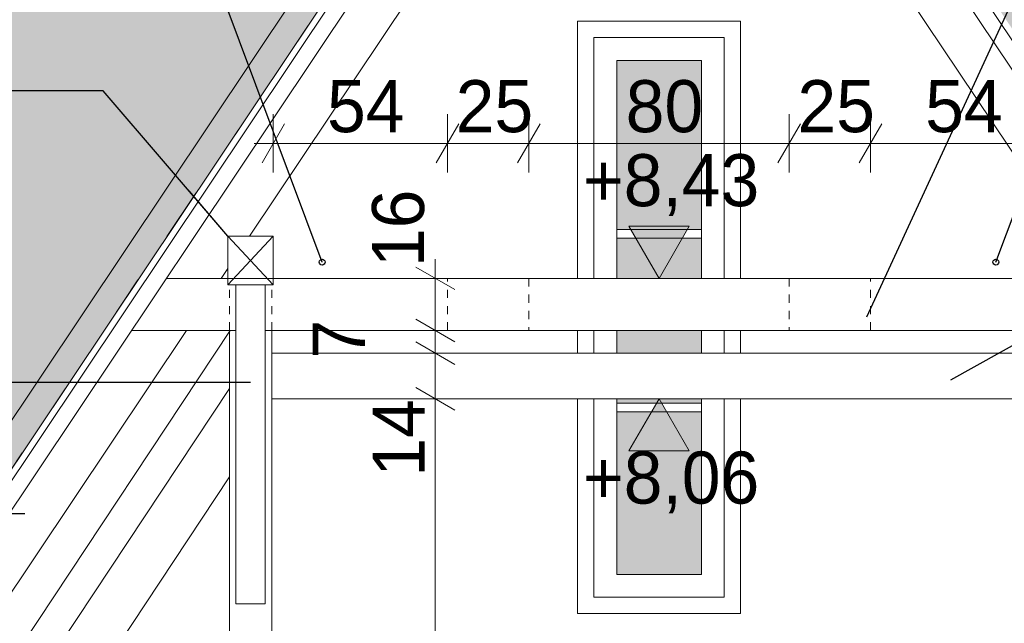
# Model space of a CAD drawing. Extents: x -723047 to -356759, y -30024 to 53940.
# Tile 26 of 121: x -692988 to -689963, y -4955 to -3100. Entities that reach past the tile are written whole.
import ezdxf

# ---------------------------------------------------------------- set-up
doc = ezdxf.new("R2010")
doc.units = 0
doc.header["$MEASUREMENT"] = 0
doc.linetypes.add('Hidden Line', pattern=[50, 25, -25])
doc.linetypes.add('Przerywana', pattern=[320, 160, -160])
for name, color, linetype, lineweight, true_color in [('Arch kolorystyka_Nr_Pióra__104', 7, 'Continuous', 13, 0x876532), ('arch wypelnienia_Nr_Pióra__108', 7, 'Continuous', 13, 0xfd8379), ('arch wypelnienia_Nr_Pióra__2', 7, 'Continuous', 13, 0x7f7f7f)]:
    doc.layers.add(name, color=color, linetype=linetype, lineweight=lineweight, true_color=true_color)
for name, color, linetype, lineweight in [('Arch konstrukcja dachu_Nr_Pióra__46', 5, 'Continuous', 13), ('INWENT KONST. DREWNIANA_Nr_Pióra__21', 7, 'Continuous', 9), ('INWENT OPISY_Nr_Pióra__21', 7, 'Continuous', 9), ('INWENT WYMIARY_Nr_Pióra__21', 7, 'Continuous', 9), ('INWENT. OKNA_Nr_Pióra__21', 7, 'Continuous', 9), ('INWENT. OKNA_Nr_Pióra__5', 7, 'Continuous', 13), ('INWENT.ŚCIANY_Nr_Pióra__21', 7, 'Continuous', 9), ('Inwentaryzacja Konst._Nr_Pióra__1', 7, 'Continuous', 25)]:
    doc.layers.add(name, color=color, linetype=linetype, lineweight=lineweight)
doc.layers.add('INWENT WYMIARY', color=7, linetype='Continuous')
doc.styles.add('GENERATED_STYLE_2', font='txt')
doc.dimstyles.new('GENERATED_STYLE__1', dxfattribs={"dimtxt": 160.000002, "dimasz": 91.2, "dimexe": 0.18, "dimexo": 0, "dimgap": 0.09, "dimtad": 1, "dimtih": 1, "dimtoh": 1, "dimdec": 0, "dimlfac": 0.1, "dimzin": 0, "dimdsep": 46, "dimtxsty": 'GENERATED_STYLE_2', "dimblk": 'ARROWHEAD_2', "dimblk1": 'ARROWHEAD_2', "dimblk2": 'ARROWHEAD_2', "dimcen": 0.09, "dimclrd": 7, "dimclre": 7, "dimclrt": 7, "dimazin": 0, "dimtfac": 1, "dimtdec": 4, "dimtmove": 0, "dimatfit": 3, "dimfxl": 0, "dimtolj": 1, "dimtzin": 0, "dimarcsym": 0})
doc.dimstyles.new('GENERATED_STYLE__10', dxfattribs={"dimtxt": 0.18, "dimasz": 182.4, "dimexe": 0.18, "dimexo": 0.0625, "dimgap": 0.09, "dimtad": 0, "dimtih": 1, "dimtoh": 1, "dimdec": 4, "dimzin": 0, "dimdsep": 46, "dimcen": 0.09, "dimadec": 0, "dimazin": 0, "dimtfac": 1, "dimtdec": 4, "dimtmove": 0, "dimatfit": 3, "dimldrblk": 'ARROWHEAD_5', "dimfxl": 0, "dimtolj": 1, "dimtzin": 0, "dimarcsym": 0})
doc.dimstyles.new('GENERATED_STYLE__2', dxfattribs={"dimtxt": 160.000002, "dimasz": 91.2, "dimexe": 0.18, "dimexo": 0, "dimgap": 0.09, "dimtad": 1, "dimdec": 0, "dimlfac": 0.1, "dimzin": 0, "dimdsep": 46, "dimtxsty": 'GENERATED_STYLE_2', "dimblk": 'ARROWHEAD_2', "dimblk1": 'ARROWHEAD_2', "dimblk2": 'ARROWHEAD_2', "dimcen": 0.09, "dimclrd": 7, "dimclre": 7, "dimclrt": 7, "dimazin": 0, "dimtfac": 1, "dimtdec": 4, "dimtmove": 0, "dimatfit": 3, "dimfxl": 0, "dimtolj": 1, "dimtzin": 0, "dimarcsym": 0})
doc.dimstyles.new('GENERATED_STYLE__4', dxfattribs={"dimtxt": 160.000002, "dimasz": 91.2, "dimexe": 0.18, "dimexo": 0, "dimgap": 0.09, "dimtad": 1, "dimtih": 1, "dimtoh": 1, "dimdec": 0, "dimlfac": 0.1, "dimzin": 0, "dimdsep": 46, "dimtxsty": 'GENERATED_STYLE_2', "dimblk": 'ARROWHEAD_2', "dimblk1": 'ARROWHEAD_2', "dimblk2": 'ARROWHEAD_2', "dimcen": 0.09, "dimclrd": 7, "dimclre": 7, "dimclrt": 7, "dimazin": 0, "dimtfac": 1, "dimtdec": 4, "dimtmove": 2, "dimatfit": 3, "dimfxl": 0, "dimtolj": 1, "dimtzin": 0, "dimarcsym": 0})

# ---------------------------------------------------------------- blocks, each defined once
blk = doc.blocks.new('Wymiary_171', base_point=(-691023.4, -3894.6))
at = {"layer": 'INWENT WYMIARY_Nr_Pióra__21', "linetype": 'Continuous'}
blk.add_hatch(color=256, dxfattribs=at).paths.add_polyline_path([(-691023.4, -3894.6), (-691116.2, -3734.6), (-690930.6, -3734.6)], flags=0)
for p, q in [((-691023.4, -3894.6), (-691116.2, -3734.6)), ((-691116.2, -3734.6), (-690930.6, -3734.6)), ((-690930.6, -3734.6), (-691023.4, -3894.6)), ((-691023.4, -3894.6), (-691143.4, -3894.6)), ((-691023.4, -3894.6), (-690903.4, -3894.6))]:
    blk.add_line(p, q, dxfattribs=at)
at = {"layer": 'INWENT WYMIARY_Nr_Pióra__21', "insert": (-691256.8, -3702.6), "char_height": 160, "attachment_point": 7, "style": 'GENERATED_STYLE_2'}
blk.add_mtext('{+8,43}', dxfattribs=at)
blk = doc.blocks.new('*D1079')
at = {"layer": 'INWENT WYMIARY_Nr_Pióra__21', "linetype": 'Continuous'}
for p, q in [((-691771, -4230), (-691651, -4299.3)), ((-691621, -4264.6), (-691801, -4264.6)), ((-691711, -6574.6), (-691711, -4264.6)), ((-691771, -6540), (-691651, -6609.3)), ((-691621, -6574.6), (-691801, -6574.6)), ((-691711, -6633.3), (-691711, -6574.6))]:
    blk.add_line(p, q, dxfattribs=at)
at = {"layer": 'INWENT WYMIARY_Nr_Pióra__21', "char_height": 160, "attachment_point": 7, "rotation": 90, "style": 'GENERATED_STYLE_2'}
for s, insert in [('{16}', (-691743, -3859.9)), ('{7}', (-691927, -4140.8)), ('{14}', (-691743, -4504.1)), ('{231}', (-691743, -5675.6))]:
    blk.add_mtext(s, dxfattribs=dict(at, insert=insert))
blk = doc.blocks.new('ARROWHEAD_2')
at = {"color": 0, "linetype": 'Continuous', "lineweight": 0}
for p, q in [((-0.378, -0.655), (0.378, 0.655)), ((0, 0), (-1, 0))]:
    blk.add_line(p, q, dxfattribs=at)
blk = doc.blocks.new('*D1080')
at = {"layer": 'INWENT WYMIARY_Nr_Pióra__21', "linetype": 'Continuous'}
for p, q in [((-691771, -4090), (-691651, -4159.3)), ((-691621, -4124.6), (-691801, -4124.6)), ((-691711, -4264.6), (-691711, -4124.6)), ((-691771, -4230), (-691651, -4299.3)), ((-691621, -4264.6), (-691801, -4264.6))]:
    blk.add_line(p, q, dxfattribs=at)
at = {"layer": 'INWENT WYMIARY_Nr_Pióra__21', "char_height": 160, "attachment_point": 7, "rotation": 90, "style": 'GENERATED_STYLE_2'}
for s, insert in [('{16}', (-691743, -3859.9)), ('{7}', (-691927, -4140.8)), ('{14}', (-691743, -4504.1)), ('{231}', (-691743, -5675.6))]:
    blk.add_mtext(s, dxfattribs=dict(at, insert=insert))
blk = doc.blocks.new('*D1081')
at = {"layer": 'INWENT WYMIARY_Nr_Pióra__21', "linetype": 'Continuous'}
for p, q in [((-691771, -4020), (-691651, -4089.3)), ((-691621, -4054.6), (-691801, -4054.6)), ((-691711, -4124.6), (-691711, -4054.6)), ((-691771, -4090), (-691651, -4159.3)), ((-691621, -4124.6), (-691801, -4124.6))]:
    blk.add_line(p, q, dxfattribs=at)
at = {"layer": 'INWENT WYMIARY_Nr_Pióra__21', "char_height": 160, "attachment_point": 7, "rotation": 90, "style": 'GENERATED_STYLE_2'}
for s, insert in [('{16}', (-691743, -3859.9)), ('{7}', (-691927, -4140.8)), ('{14}', (-691743, -4504.1)), ('{231}', (-691743, -5675.6))]:
    blk.add_mtext(s, dxfattribs=dict(at, insert=insert))
blk = doc.blocks.new('*D1082')
at = {"layer": 'INWENT WYMIARY_Nr_Pióra__21', "linetype": 'Continuous'}
for p, q in [((-691711, -3894.6), (-691711, -3835.9)), ((-691651, -3929.3), (-691771, -3860)), ((-691621, -3894.6), (-691801, -3894.6)), ((-691711, -4054.6), (-691711, -3894.6)), ((-691771, -4020), (-691651, -4089.3)), ((-691621, -4054.6), (-691801, -4054.6))]:
    blk.add_line(p, q, dxfattribs=at)
at = {"layer": 'INWENT WYMIARY_Nr_Pióra__21', "char_height": 160, "attachment_point": 7, "rotation": 90, "style": 'GENERATED_STYLE_2'}
for s, insert in [('{16}', (-691743, -3859.9)), ('{7}', (-691927, -4140.8)), ('{14}', (-691743, -4504.1)), ('{231}', (-691743, -5675.6))]:
    blk.add_mtext(s, dxfattribs=dict(at, insert=insert))
blk = doc.blocks.new('Wymiary_262', base_point=(-691023.4, -4264.6))
at = {"layer": 'INWENT WYMIARY_Nr_Pióra__21', "linetype": 'Continuous'}
blk.add_hatch(color=256, dxfattribs=at).paths.add_polyline_path([(-691023.4, -4264.6), (-691116.2, -4424.6), (-690930.6, -4424.6)], flags=0)
for p, q in [((-691023.4, -4264.6), (-691143.4, -4264.6)), ((-691023.4, -4264.6), (-691116.2, -4424.6)), ((-691023.4, -4264.6), (-690903.4, -4264.6)), ((-690930.6, -4424.6), (-691023.4, -4264.6)), ((-691116.2, -4424.6), (-690930.6, -4424.6))]:
    blk.add_line(p, q, dxfattribs=at)
at = {"layer": 'INWENT WYMIARY_Nr_Pióra__21', "insert": (-691256.8, -4616.6), "char_height": 160, "attachment_point": 7, "style": 'GENERATED_STYLE_2'}
blk.add_mtext('{+8,06}', dxfattribs=at)
blk = doc.blocks.new('*D1139')
at = {"layer": 'INWENT WYMIARY_Nr_Pióra__21', "linetype": 'Continuous'}
for p, q in [((-692208.4, -3569.7), (-692208.4, -3389.7)), ((-691673.4, -3569.7), (-691673.4, -3389.7)), ((-692173.8, -3419.7), (-692243.1, -3539.7)), ((-691638.8, -3419.7), (-691708.1, -3539.7)), ((-692267.1, -3479.7), (-692208.4, -3479.7)), ((-692208.4, -3479.7), (-691673.4, -3479.7))]:
    blk.add_line(p, q, dxfattribs=at)
at = {"layer": 'INWENT WYMIARY_Nr_Pióra__21', "char_height": 160, "attachment_point": 7, "style": 'GENERATED_STYLE_2'}
for s, insert in [('{25}', (-691648.1, -3447.7)), ('{80}', (-691125.8, -3447.7)), ('{25}', (-690598.1, -3447.7)), ('{54}', (-692043.3, -3447.7)), ('{54}', (-690205.8, -3447.7))]:
    blk.add_mtext(s, dxfattribs=dict(at, insert=insert))
blk = doc.blocks.new('*D1140')
at = {"layer": 'INWENT WYMIARY_Nr_Pióra__21', "linetype": 'Continuous'}
for p, q in [((-691673.4, -3569.7), (-691673.4, -3389.7)), ((-691423.4, -3569.7), (-691423.4, -3389.7)), ((-691638.8, -3419.7), (-691708.1, -3539.7)), ((-691388.8, -3419.7), (-691458.1, -3539.7)), ((-691673.4, -3479.7), (-691423.4, -3479.7))]:
    blk.add_line(p, q, dxfattribs=at)
at = {"layer": 'INWENT WYMIARY_Nr_Pióra__21', "char_height": 160, "attachment_point": 7, "style": 'GENERATED_STYLE_2'}
for s, insert in [('{25}', (-691648.1, -3447.7)), ('{80}', (-691125.8, -3447.7)), ('{25}', (-690598.1, -3447.7)), ('{54}', (-692043.3, -3447.7)), ('{54}', (-690205.8, -3447.7))]:
    blk.add_mtext(s, dxfattribs=dict(at, insert=insert))
blk = doc.blocks.new('*D1141')
at = {"layer": 'INWENT WYMIARY_Nr_Pióra__21', "linetype": 'Continuous'}
for p, q in [((-691423.4, -3569.7), (-691423.4, -3389.7)), ((-690623.4, -3569.7), (-690623.4, -3389.7)), ((-691388.8, -3419.7), (-691458.1, -3539.7)), ((-690588.8, -3419.7), (-690658.1, -3539.7)), ((-691423.4, -3479.7), (-690623.4, -3479.7))]:
    blk.add_line(p, q, dxfattribs=at)
at = {"layer": 'INWENT WYMIARY_Nr_Pióra__21', "char_height": 160, "attachment_point": 7, "style": 'GENERATED_STYLE_2'}
for s, insert in [('{25}', (-691648.1, -3447.7)), ('{80}', (-691125.8, -3447.7)), ('{25}', (-690598.1, -3447.7)), ('{54}', (-692043.3, -3447.7)), ('{54}', (-690205.8, -3447.7))]:
    blk.add_mtext(s, dxfattribs=dict(at, insert=insert))
blk = doc.blocks.new('*D1142')
at = {"layer": 'INWENT WYMIARY_Nr_Pióra__21', "linetype": 'Continuous'}
for p, q in [((-690623.4, -3569.7), (-690623.4, -3389.7)), ((-690373.4, -3569.7), (-690373.4, -3389.7)), ((-690588.8, -3419.7), (-690658.1, -3539.7)), ((-690338.8, -3419.7), (-690408.1, -3539.7)), ((-690623.4, -3479.7), (-690373.4, -3479.7))]:
    blk.add_line(p, q, dxfattribs=at)
at = {"layer": 'INWENT WYMIARY_Nr_Pióra__21', "char_height": 160, "attachment_point": 7, "style": 'GENERATED_STYLE_2'}
for s, insert in [('{25}', (-691648.1, -3447.7)), ('{80}', (-691125.8, -3447.7)), ('{25}', (-690598.1, -3447.7)), ('{54}', (-692043.3, -3447.7)), ('{54}', (-690205.8, -3447.7))]:
    blk.add_mtext(s, dxfattribs=dict(at, insert=insert))
blk = doc.blocks.new('*D1143')
at = {"layer": 'INWENT WYMIARY_Nr_Pióra__21', "linetype": 'Continuous'}
for p, q in [((-690373.4, -3569.7), (-690373.4, -3389.7)), ((-689833.4, -3569.7), (-689833.4, -3389.7)), ((-690338.8, -3419.7), (-690408.1, -3539.7)), ((-689868.1, -3539.7), (-689798.8, -3419.7)), ((-690373.4, -3479.7), (-689833.4, -3479.7)), ((-689833.4, -3479.7), (-689774.7, -3479.7))]:
    blk.add_line(p, q, dxfattribs=at)
at = {"layer": 'INWENT WYMIARY_Nr_Pióra__21', "char_height": 160, "attachment_point": 7, "style": 'GENERATED_STYLE_2'}
for s, insert in [('{25}', (-691648.1, -3447.7)), ('{80}', (-691125.8, -3447.7)), ('{25}', (-690598.1, -3447.7)), ('{54}', (-692043.3, -3447.7)), ('{54}', (-690205.8, -3447.7))]:
    blk.add_mtext(s, dxfattribs=dict(at, insert=insert))
blk = doc.blocks.new('ARROWHEAD_5')
at = {"color": 0, "linetype": 'Continuous', "lineweight": 0}
blk.add_line((0, 0), (-1, 0), dxfattribs=at)
blk.add_solid([(-1, 0.2679), (0, 0), (-1, -0.2679), (-1, 0.2679)], dxfattribs=at)

msp = doc.modelspace()

# ---------------------------------------------------------------- hatches: boundary and pattern name
at = {"layer": 'Arch kolorystyka_Nr_Pióra__104', "linetype": 'Continuous', "lineweight": 0, "true_color": 0x21190c}
msp.add_hatch(color=28, dxfattribs=at).paths.add_polyline_path([(-696603.4, -7144.6), (-696603.4, -8874.6), (-696163.4, -9214.6), (-696163.4, -8809.6), (-696203.4, -8809.6), (-696203.4, -8744.6), (-696205.8, -8739.6), (-696219.9, -8710.5), (-696230, -8689.4), (-696230, -8539.4), (-695385.9, -7879.9), (-695158.5, -7539.8), (-691033.2, -1369.6), (-692703.4, -1369.6), (-692703.4, -2709.6), (-692703.4, -2949.6), (-694003.4, -2949.6), (-694003.4, -5439.6), (-694003.4, -5679.6), (-695303.4, -5679.6), (-695303.4, -6904.6), (-695303.4, -7144.6), (-695616.4, -7144.6)], flags=0)
at = {"layer": 'arch wypelnienia_Nr_Pióra__108', "linetype": 'Continuous'}
msp.add_hatch(color=256, dxfattribs=at).paths.add_polyline_path([(-696230, -8539.4), (-696230, -8689.4), (-695385.9, -8029.9), (-695089.2, -7586.1), (-691023.4, -1505), (-690253.3, -2656.8), (-686957.6, -7586.1), (-686660.9, -8029.9), (-685816.8, -8689.4), (-685816.8, -8539.4), (-686660.9, -7879.9), (-686888.3, -7539.8), (-690253.3, -2506.8), (-691013.7, -1369.6), (-691023.4, -1369.6), (-691033.2, -1369.6), (-695158.5, -7539.8), (-695385.9, -7879.9)], flags=0)
at = {"layer": 'arch wypelnienia_Nr_Pióra__2', "linetype": 'Continuous', "lineweight": 0, "true_color": 0x1f1f1f}
for points in [[(-691153.4, -3744.6), (-690893.4, -3744.6), (-690893.4, -3224.6), (-691153.4, -3224.6)], [(-691153.4, -3894.6), (-690893.4, -3894.6), (-690893.4, -3770.6), (-691153.4, -3770.6)], [(-691153.4, -4124.6), (-690893.4, -4124.6), (-690893.4, -4054.6), (-691153.4, -4054.6)], [(-691153.4, -4264.6), (-691153.4, -4278.6), (-690893.4, -4278.6), (-690893.4, -4264.6)], [(-691153.4, -4804.6), (-690893.4, -4804.6), (-690893.4, -4304.6), (-691153.4, -4304.6)]]:
    msp.add_hatch(color=250, dxfattribs=at).paths.add_polyline_path(points, flags=0)

# ---------------------------------------------------------------- linework, layer by layer
at = {"layer": 'Arch konstrukcja dachu_Nr_Pióra__46', "linetype": 'Hidden Line'}
for p, q in [((-691673.4, -4054.6), (-691673.4, -3894.6)), ((-691673.4, -3894.6), (-691423.4, -3894.6)), ((-691423.4, -3894.6), (-691423.4, -4054.6)), ((-690373.4, -3894.6), (-690623.4, -3894.6)), ((-690623.4, -3894.6), (-690623.4, -4054.6)), ((-690373.4, -4054.6), (-690373.4, -3894.6)), ((-691423.4, -4054.6), (-691673.4, -4054.6)), ((-690623.4, -4054.6), (-690373.4, -4054.6))]:
    msp.add_line(p, q, dxfattribs=at)
at = {"layer": 'Arch konstrukcja dachu_Nr_Pióra__46', "linetype": 'Continuous'}
for p, q in [((-694083.4, -6459.6), (-692475.4, -4054.6)), ((-694023.4, -6596.9), (-692340.8, -4054.6)), ((-692475.4, -4054.6), (-692340.8, -4054.6))]:
    msp.add_line(p, q, dxfattribs=at)
at = {"layer": 'INWENT KONST. DREWNIANA_Nr_Pióra__21', "linetype": 'Continuous'}
for p, q in [((-691023.4, -1355), (-695385.9, -7879.9)), ((-691023.4, -1505), (-695385.9, -8029.9)), ((-691023.4, -1541), (-695371.1, -8043.7)), ((-691023.4, -1541), (-686675.8, -8043.7)), ((-691023.4, -1631), (-695779.6, -8744.6)), ((-691023.4, -1631), (-686267.3, -8744.6)), ((-691305.4, -2304.6), (-692281.6, -3764.6)), ((-690741.4, -2304.6), (-689765.3, -3764.6)), ((-692348.4, -3914.6), (-692348.4, -3764.6)), ((-692348.4, -3764.6), (-692208.4, -3764.6)), ((-692208.4, -3914.6), (-692348.4, -3764.6)), ((-692348.4, -3914.6), (-692208.4, -3764.6)), ((-692208.4, -3764.6), (-692208.4, -3914.6)), ((-692348.4, -3864.6), (-692368.5, -3894.6)), ((-689509.9, -3894.6), (-692536.9, -3894.6)), ((-692208.4, -3914.6), (-692348.4, -3914.6)), ((-692233.4, -3914.6), (-692323.4, -3914.6)), ((-692323.4, -3914.6), (-692323.4, -4894.6)), ((-692233.4, -4894.6), (-692233.4, -3914.6)), ((-692475.4, -4054.6), (-695611.1, -8744.6)), ((-692323.4, -4054.6), (-692643.9, -4054.6)), ((-692343.4, -6599.6), (-692343.4, -4054.6)), ((-689813.4, -4054.6), (-692233.4, -4054.6)), ((-692213.4, -6599.6), (-692213.4, -4054.6)), ((-689833.4, -4124.6), (-692213.4, -4124.6)), ((-693909.8, -6599.6), (-692343.4, -4232.8)), ((-689833.4, -4264.6), (-692213.4, -4264.6)), ((-693730, -6599.6), (-692343.4, -4504.6)), ((-692233.4, -4894.6), (-692323.4, -4894.6))]:
    msp.add_line(p, q, dxfattribs=at)
at = {"layer": 'INWENT KONST. DREWNIANA_Nr_Pióra__21', "linetype": 'Przerywana'}
msp.add_line((-691023.4, -1505), (-695385.9, -8029.9), dxfattribs=at)
at = {"layer": 'INWENT KONST. DREWNIANA_Nr_Pióra__21', "linetype": 'Hidden Line'}
for p, q in [((-692343.4, -4054.6), (-692343.4, -3914.6)), ((-692213.4, -4054.6), (-692213.4, -3914.6))]:
    msp.add_line(p, q, dxfattribs=at)
at = {"layer": 'INWENT. OKNA_Nr_Pióra__21', "linetype": 'Continuous'}
for p, q in [((-691223.4, -3154.6), (-691223.4, -3894.6)), ((-691223.4, -3154.6), (-690823.4, -3154.6)), ((-690823.4, -3154.6), (-690823.4, -3894.6)), ((-691153.4, -3224.6), (-691153.4, -3894.6)), ((-691153.4, -3224.6), (-690893.4, -3224.6)), ((-690893.4, -3224.6), (-690893.4, -3894.6)), ((-691223.4, -4054.6), (-691223.4, -4124.6)), ((-691153.4, -4054.6), (-691153.4, -4124.6)), ((-690893.4, -4054.6), (-690893.4, -4124.6)), ((-690823.4, -4054.6), (-690823.4, -4124.6)), ((-691223.4, -4264.6), (-691223.4, -4874.6)), ((-691153.4, -4264.6), (-691153.4, -4804.6)), ((-690893.4, -4264.6), (-690893.4, -4804.6)), ((-690823.4, -4264.6), (-690823.4, -4874.6)), ((-691153.4, -4804.6), (-690893.4, -4804.6)), ((-691223.4, -4874.6), (-690823.4, -4874.6))]:
    msp.add_line(p, q, dxfattribs=at)
at = {"layer": 'INWENT. OKNA_Nr_Pióra__5', "linetype": 'Continuous'}
for p, q in [((-691153.4, -3744.6), (-690893.4, -3744.6)), ((-691153.4, -3770.6), (-690893.4, -3770.6)), ((-691153.4, -4278.6), (-690893.4, -4278.6)), ((-691153.4, -4304.6), (-690893.4, -4304.6))]:
    msp.add_line(p, q, dxfattribs=at)
at = {"layer": 'INWENT.ŚCIANY_Nr_Pióra__21', "linetype": 'Continuous'}
for p, q in [((-691273.4, -3104.6), (-690773.4, -3104.6)), ((-691273.4, -3104.6), (-691273.4, -3894.6)), ((-690773.4, -3104.6), (-690773.4, -3894.6)), ((-691273.4, -4054.6), (-691273.4, -4124.6)), ((-690773.4, -4054.6), (-690773.4, -4124.6)), ((-691273.4, -4264.6), (-691273.4, -4924.6)), ((-690773.4, -4264.6), (-690773.4, -4924.6)), ((-691273.4, -4924.6), (-690773.4, -4924.6))]:
    msp.add_line(p, q, dxfattribs=at)
at = {"layer": 'Inwentaryzacja Konst._Nr_Pióra__1', "linetype": 'Continuous'}
for centre in [(-692058.4, -3844.6), (-689988.4, -3844.6)]:
    msp.add_circle(centre, 9, dxfattribs=at)

# ---------------------------------------------------------------- block references
at = {"layer": 'INWENT WYMIARY', "linetype": 'Continuous'}
for name, p in [('Wymiary_171', (-691023.4, -3894.6)), ('Wymiary_262', (-691023.4, -4264.6))]:
    msp.add_blockref(name, p, dxfattribs=at)

# ---------------------------------------------------------------- dimensions: what is measured, and where the dimension line sits
for base, p1, p2, dimstyle, picture, middle in [((-692208.4135016, -3479.697488), (-692208.4135016, -3839.6148556), (-691673.4135016, -3894.6148556), 'GENERATED_STYLE__1', '*D1139', (-691921.8967033, -3367.6974863)), ((-692208.4, -3479.7), (-691673.4, -3894.6), (-691423.4, -3894.6), 'GENERATED_STYLE__4', '*D1140', (-691526.6, -3367.7)), ((-692208.4, -3479.7), (-691423.4, -3894.6), (-690623.4, -3894.6), 'GENERATED_STYLE__1', '*D1141', (-691004.4, -3367.7)), ((-692208.4, -3479.7), (-690623.4, -3894.6), (-690373.4, -4054.6), 'GENERATED_STYLE__4', '*D1142', (-690476.6, -3367.7)), ((-692208.4, -3479.7), (-690373.4, -4054.6), (-689833.4, -4164.6), 'GENERATED_STYLE__1', '*D1143', (-690084.4, -3367.7))]:
    dim = msp.add_linear_dim(base=base, p1=p1, p2=p2, dimstyle=dimstyle, dxfattribs=at)
    dim.commit()
    dim.dimension.update_dxf_attribs({"geometry": picture, "text_midpoint": middle})
for p1, p2, picture, middle in [((-691316.1, -6574.6), (-691346.3, -4264.6), '*D1079', (-691823, -5493.5)), ((-691346.3, -4264.6), (-691340.9, -4124.6), '*D1080', (-691823, -4382.7)), ((-691340.9, -4124.6), (-691591.3, -4054.6), '*D1081', (-692007, -4080.1)), ((-691591.3, -4054.6), (-691596.7, -3894.6), '*D1082', (-691823, -3738.5))]:
    dim = msp.add_linear_dim(base=(-691711, -6574.6), p1=p1, p2=p2, angle=90, dimstyle='GENERATED_STYLE__2', dxfattribs=at)
    dim.commit()
    dim.dimension.update_dxf_attribs({"geometry": picture, "text_midpoint": middle})

# ---------------------------------------------------------------- leaders
at = {"layer": 'INWENT OPISY_Nr_Pióra__21', "linetype": 'Continuous', "annotation_type": 0, "has_hookline": 1}
for points, hookline_direction, text_width in [([(-690384.8, -4013), (-689079.2, -1176.7), (-688543.6, -1176.7)], 1, 1054.3), ([(-692058.4, -3844.6), (-692730.7, -2045.8), (-693266.3, -2045.8)], 1, 951.4), ([(-689988.4, -3844.6), (-689316.1, -2045.8), (-688780.5, -2045.8)], 1, 951.4), ([(-692348.4, -3764.6), (-692730.7, -3318.2), (-694178.3, -3318.2)], 1, 865.7), ([(-690126.7, -4206.2), (-688941.1, -3545.6), (-688387.3, -3545.6)], 0, 1337.1), ([(-692278.4, -4214.9), (-694178.3, -4214.9)], 1, 1191.4), ([(-692971.3, -4618.7), (-694030.3, -4618.7)], 1, 1337.1)]:
    msp.add_leader(points, dimstyle='GENERATED_STYLE__10', dxfattribs=dict(at, hookline_direction=hookline_direction, text_width=text_width))

doc.saveas('drawing.dxf')
